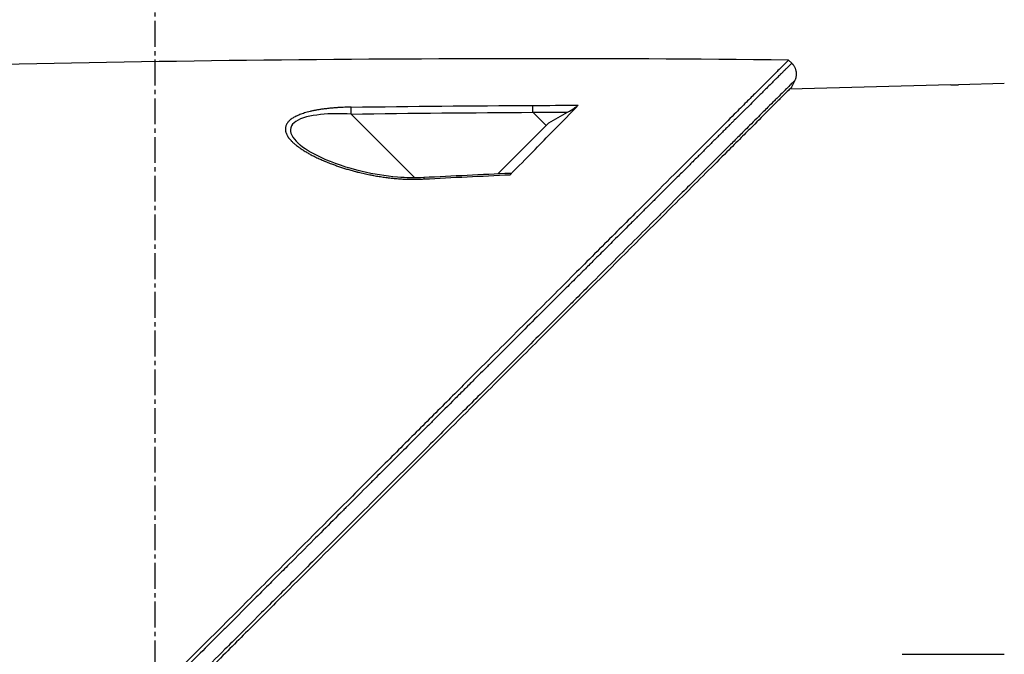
# Model space of a CAD drawing. Header units: millimetres. Extents: x 0 to 4378, y 0 to 2376.
# Tile 254 of 256: x 233 to 297, y 1760 to 1802. Entities that reach past the tile are written whole.
import ezdxf

# ---------------------------------------------------------------- set-up
doc = ezdxf.new("R2010")
doc.units = ezdxf.units.MM
doc.header["$LTSCALE"] = 0.2
doc.linetypes.add('CENTER2', pattern=[1.125, 0.75, -0.125, 0.125, -0.125])
doc.layers.add('02_Center Line', color=1, linetype='CENTER2')

# ---------------------------------------------------------------- blocks, each defined once
blk = doc.blocks.new('A$C078f5041')
for p, q in [((-41.763, 1299.283), (-41.555, 1299.49)), ((-55.7, 1297.945), (-52.7, 1297.868)), ((-41.958, 1298.145), (-41.746, 1297.7)), ((-52.2, 1297.858), (-41.632, 1297.586)), ((-25.653, 1295.183), (-24.779, 1296.058)), ((-25.829, 1295.358), (-22.484, 1292.014)), ((-17.048, 1291.758), (-12.859, 1295.947)), ((-9.357, 1294.058), (-9.357, 1294.058)), ((-22.506, 1292.033), (-22.503, 1292.033)), ((-49, 1260.5), (-55.7, 1260.5))]:
    blk.add_line(p, q)
for centre, major_axis, ratio, start_param, end_param in [((-32.018, -159.803), (1156.565, -885.695), 0.999556, 2.219149, 2.221187), ((-31.895, -163.833), (1032.517, -1032.462), 0.999657, 2.351122, 2.352684), ((-24.788, 1296.049), (-0.003, -0.5), 0.018416, 1.589404, 2.748414), ((-31.971, -152.295), (1152.467, -878.694), 0.999554, 2.20881, 2.217039), ((-31.855, -156.961), (1027.666, -1027.593), 0.999657, 2.342915, 2.351118), ((-66.026, 362.954), (-434.041, 822.555), 0.999764, 5.74549, 5.751575)]:
    blk.add_ellipse(centre, major_axis=major_axis, ratio=ratio, start_param=start_param, end_param=end_param)
for points, knots in [([(-41.761, 1299.281), (-41.785, 1299.26), (-41.807, 1299.236), (-41.828, 1299.211), (-41.836, 1299.201), (-41.844, 1299.191), (-41.852, 1299.181), (-41.854, 1299.178), (-41.856, 1299.174), (-41.859, 1299.171), (-41.878, 1299.145), (-41.897, 1299.118), (-41.914, 1299.089), (-41.923, 1299.074), (-41.932, 1299.058), (-41.94, 1299.042), (-41.956, 1299.013), (-41.97, 1298.982), (-41.982, 1298.951), (-41.989, 1298.934), (-41.996, 1298.916), (-42.002, 1298.898), (-42.013, 1298.867), (-42.022, 1298.835), (-42.029, 1298.803), (-42.031, 1298.797), (-42.032, 1298.791), (-42.033, 1298.786), (-42.036, 1298.772), (-42.039, 1298.759), (-42.041, 1298.745), (-42.047, 1298.71), (-42.051, 1298.675), (-42.053, 1298.64), (-42.054, 1298.635), (-42.054, 1298.63), (-42.054, 1298.625), (-42.055, 1298.613), (-42.055, 1298.6), (-42.056, 1298.587), (-42.056, 1298.553), (-42.055, 1298.52), (-42.052, 1298.487), (-42.05, 1298.468), (-42.048, 1298.449), (-42.045, 1298.431), (-42.04, 1298.398), (-42.034, 1298.365), (-42.026, 1298.333), (-42.021, 1298.316), (-42.017, 1298.299), (-42.012, 1298.282), (-42.002, 1298.25), (-41.99, 1298.219), (-41.978, 1298.189), (-41.973, 1298.178), (-41.969, 1298.168), (-41.964, 1298.158), (-41.962, 1298.153), (-41.96, 1298.149), (-41.958, 1298.145)], [0, 0, 0, 0, 0.0833049, 0.0833049, 0.0833049, 0.1149751, 0.1149751, 0.1149751, 0.125, 0.125, 0.125, 0.2062189, 0.2062189, 0.2062189, 0.25, 0.25, 0.25, 0.3301272, 0.3301272, 0.3301272, 0.375, 0.375, 0.375, 0.4534619, 0.4534619, 0.4534619, 0.4673291, 0.4673291, 0.4673291, 0.5, 0.5, 0.5, 0.5829697, 0.5829697, 0.5829697, 0.5947218, 0.5947218, 0.5947218, 0.625, 0.625, 0.625, 0.7051104, 0.7051104, 0.7051104, 0.75, 0.75, 0.75, 0.8313524, 0.8313524, 0.8313524, 0.875, 0.875, 0.875, 0.9584241, 0.9584241, 0.9584241, 0.9880514, 0.9880514, 0.9880514, 0.9999983, 0.9999983, 0.9999983, 0.9999983]), ([(-41.761, 1299.281), (-41.763, 1299.283), (-41.76, 1299.28), (-41.748, 1299.268), (-41.739, 1299.259), (-41.714, 1299.234), (-41.698, 1299.219), (-41.659, 1299.18), (-41.636, 1299.157), (-41.582, 1299.103), (-41.551, 1299.072), (-41.502, 1299.023), (-41.487, 1299.009), (-41.461, 1298.983), (-41.45, 1298.972), (-41.401, 1298.923), (-41.359, 1298.881), (-41.308, 1298.831), (-41.304, 1298.828), (-41.255, 1298.778), (-41.204, 1298.728), (-41.145, 1298.669), (-41.14, 1298.664), (-41.128, 1298.652), (-41.12, 1298.644), (-41.079, 1298.604), (-41.045, 1298.569), (-41.005, 1298.529), (-41.001, 1298.526), (-40.934, 1298.459), (-40.867, 1298.392), (-40.788, 1298.314), (-40.782, 1298.308), (-40.726, 1298.252), (-40.673, 1298.2), (-40.588, 1298.115), (-40.558, 1298.085), (-40.489, 1298.016), (-40.449, 1297.977), (-40.311, 1297.84), (-40.208, 1297.737), (-40.064, 1297.594), (-40.03, 1297.559), (-39.915, 1297.446), (-39.833, 1297.363), (-39.715, 1297.246), (-39.682, 1297.214), (-39.526, 1297.058), (-39.396, 1296.929), (-39.257, 1296.79), (-39.255, 1296.788), (-39.117, 1296.651), (-38.976, 1296.51), (-38.8, 1296.335), (-38.773, 1296.308), (-38.633, 1296.169), (-38.518, 1296.055), (-38.362, 1295.899), (-38.324, 1295.861), (-38.191, 1295.729), (-38.094, 1295.632), (-37.945, 1295.484), (-37.894, 1295.434), (-37.826, 1295.366), (-37.81, 1295.35), (-37.779, 1295.318), (-37.763, 1295.303), (-37.734, 1295.274), (-37.721, 1295.261), (-37.701, 1295.241), (-37.695, 1295.235), (-37.608, 1295.148), (-37.526, 1295.067), (-37.367, 1294.908), (-37.288, 1294.83), (-37.047, 1294.589), (-36.882, 1294.425), (-36.551, 1294.095), (-36.384, 1293.929), (-36.047, 1293.594), (-35.878, 1293.425), (-35.67, 1293.218), (-35.632, 1293.18), (-35.485, 1293.033), (-35.376, 1292.925), (-35.202, 1292.751), (-35.136, 1292.685), (-34.893, 1292.443), (-34.717, 1292.268), (-34.447, 1291.998), (-34.351, 1291.903), (-34.079, 1291.632), (-33.903, 1291.457), (-33.553, 1291.108), (-33.379, 1290.934), (-33.073, 1290.629), (-32.941, 1290.498), (-32.804, 1290.361), (-32.798, 1290.354), (-32.62, 1290.177), (-32.452, 1290.01), (-32.113, 1289.671), (-31.942, 1289.501), (-31.726, 1289.286), (-31.679, 1289.239), (-31.464, 1289.024), (-31.3, 1288.861), (-30.978, 1288.539), (-30.819, 1288.381), (-30.509, 1288.072), (-30.358, 1287.921), (-30.063, 1287.627), (-29.919, 1287.484), (-29.76, 1287.325), (-29.739, 1287.304), (-29.596, 1287.161), (-29.477, 1287.043), (-29.231, 1286.798), (-29.105, 1286.672), (-28.864, 1286.432), (-28.749, 1286.317), (-28.601, 1286.169), (-28.562, 1286.13), (-28.419, 1285.987), (-28.32, 1285.889), (-28.214, 1285.783), (-28.199, 1285.768), (-28.152, 1285.721), (-28.12, 1285.69), (-28.071, 1285.641), (-28.053, 1285.623), (-28.012, 1285.582), (-27.989, 1285.559), (-27.955, 1285.525), (-27.944, 1285.514), (-27.931, 1285.501), (-27.929, 1285.499), (-27.927, 1285.497), (-27.926, 1285.496), (-27.92, 1285.49), (-27.914, 1285.483), (-27.655, 1285.226), (-27.409, 1284.98), (-27.037, 1284.609), (-26.912, 1284.484), (-26.352, 1283.926), (-25.916, 1283.49), (-25.445, 1283.021), (-25.413, 1282.988), (-24.954, 1282.531), (-24.526, 1282.104), (-24.051, 1281.629), (-24.003, 1281.582), (-23.742, 1281.321), (-23.527, 1281.106), (-22.847, 1280.428), (-22.381, 1279.963), (-21.878, 1279.461), (-21.841, 1279.424), (-21.507, 1279.091), (-21.21, 1278.794), (-20.704, 1278.289), (-20.494, 1278.079), (-20.087, 1277.674), (-19.891, 1277.477), (-19.235, 1276.823), (-18.777, 1276.366), (-18.233, 1275.822), (-18.146, 1275.735), (-17.917, 1275.507), (-17.776, 1275.366), (-17.229, 1274.82), (-16.824, 1274.416), (-16.269, 1273.862), (-16.118, 1273.711), (-15.557, 1273.151), (-15.148, 1272.743), (-14.588, 1272.184), (-14.436, 1272.032), (-14.213, 1271.81), (-14.143, 1271.739), (-13.555, 1271.152), (-13.039, 1270.637), (-12.454, 1270.053), (-12.382, 1269.981), (-12.26, 1269.86), (-12.211, 1269.81), (-11.732, 1269.332), (-11.304, 1268.905), (-10.727, 1268.328), (-10.574, 1268.176), (-9.873, 1267.476), (-9.327, 1266.93), (-8.753, 1266.357), (-8.722, 1266.326), (-8.56, 1266.165), (-8.43, 1266.035), (-8.011, 1265.616), (-7.723, 1265.329), (-7.134, 1264.741), (-6.833, 1264.44), (-6.474, 1264.081), (-6.415, 1264.022), (-5.763, 1263.371), (-5.176, 1262.784), (-4.531, 1262.14), (-4.468, 1262.077), (-4.26, 1261.87), (-4.115, 1261.725), (-3.519, 1261.13), (-3.071, 1260.682), (-2.588, 1260.2), (-2.55, 1260.162), (-2.419, 1260.032), (-2.326, 1259.939), (-2.234, 1259.846)], [0.0000208, 0.0000208, 0.0000208, 0.0000208, 0.0158804, 0.0158804, 0.0314941, 0.0314941, 0.0466963, 0.0466963, 0.0616667, 0.0616667, 0.0762857, 0.0762857, 0.0820479, 0.0820479, 0.0859853, 0.0859853, 0.0994403, 0.0994403, 0.1005462, 0.1005462, 0.1136242, 0.1136242, 0.1147453, 0.1147453, 0.1165521, 0.1165521, 0.1241981, 0.1241981, 0.125, 0.125, 0.1381084, 0.1381084, 0.1391728, 0.1391728, 0.1482001, 0.1482001, 0.1529972, 0.1529972, 0.1589987, 0.1589987, 0.1732494, 0.1732494, 0.1776036, 0.1776036, 0.1875, 0.1875, 0.1911709, 0.1911709, 0.2049605, 0.2049605, 0.2051836, 0.2051836, 0.21875, 0.21875, 0.2212271, 0.2212271, 0.2312401, 0.2312401, 0.234375, 0.234375, 0.2421875, 0.2421875, 0.2460938, 0.2460938, 0.2474252, 0.2474252, 0.2487118, 0.2487118, 0.2496161, 0.2496161, 0.25, 0.25, 0.2548856, 0.2548856, 0.2595383, 0.2595383, 0.2692434, 0.2692434, 0.2790515, 0.2790515, 0.2890122, 0.2890122, 0.2912742, 0.2912742, 0.2976908, 0.2976908, 0.3016122, 0.3016122, 0.3121303, 0.3121303, 0.3179228, 0.3179228, 0.3287012, 0.3287012, 0.3396932, 0.3396932, 0.3481944, 0.3481944, 0.3486379, 0.3486379, 0.3598073, 0.3598073, 0.3716181, 0.3716181, 0.375, 0.375, 0.3869913, 0.3869913, 0.3992411, 0.3992411, 0.4116457, 0.4116457, 0.424265, 0.424265, 0.4261619, 0.4261619, 0.4375, 0.4375, 0.4505935, 0.4505935, 0.463876, 0.463876, 0.46875, 0.46875, 0.4822259, 0.4822259, 0.484375, 0.484375, 0.4893023, 0.4893023, 0.4921875, 0.4921875, 0.4960938, 0.4960938, 0.4980469, 0.4980469, 0.4985352, 0.4985352, 0.4992676, 0.4992676, 0.5, 0.5, 0.5143265, 0.5143265, 0.5215625, 0.5215625, 0.5466413, 0.5466413, 0.5485034, 0.5485034, 0.5728868, 0.5728868, 0.5755775, 0.5755775, 0.5877727, 0.5877727, 0.6141516, 0.6141516, 0.6162648, 0.6162648, 0.6330476, 0.6330476, 0.6449132, 0.6449132, 0.656049, 0.656049, 0.6819939, 0.6819939, 0.6869268, 0.6869268, 0.6949503, 0.6949503, 0.717991, 0.717991, 0.7265974, 0.7265974, 0.75, 0.75, 0.7587448, 0.7587448, 0.7627993, 0.7627993, 0.7925908, 0.7925908, 0.7967746, 0.7967746, 0.7996666, 0.7996666, 0.8246287, 0.8246287, 0.833564, 0.833564, 0.8658948, 0.8658948, 0.8677436, 0.8677436, 0.8755356, 0.8755356, 0.8928106, 0.8928106, 0.9110136, 0.9110136, 0.9146293, 0.9146293, 0.9506659, 0.9506659, 0.9545641, 0.9545641, 0.9635596, 0.9635596, 0.9917153, 0.9917153, 0.9941009, 0.9941009, 1, 1, 1, 1]), ([(-41.555, 1299.49), (-41.555, 1299.49), (-41.496, 1299.431), (-41.262, 1299.197), (-41.087, 1299.022), (-40.705, 1298.64), (-40.529, 1298.463), (-40.062, 1297.996), (-39.755, 1297.689), (-39.215, 1297.15), (-39.007, 1296.942), (-38.536, 1296.471), (-38.27, 1296.205), (-37.247, 1295.182), (-36.408, 1294.343), (-34.273, 1292.208), (-32.919, 1290.854), (-31.089, 1289.024), (-30.697, 1288.632), (-29.443, 1287.378), (-28.558, 1286.493), (-27.182, 1285.117), (-26.706, 1284.641), (-25.726, 1283.661), (-25.222, 1283.157), (-24.183, 1282.118), (-23.649, 1281.584), (-22.55, 1280.486), (-21.986, 1279.921), (-21.127, 1279.062), (-20.836, 1278.771), (-20.25, 1278.185), (-19.955, 1277.89), (-19.293, 1277.228), (-18.925, 1276.86), (-18.18, 1276.115), (-17.801, 1275.737), (-16.654, 1274.59), (-15.88, 1273.815), (-14.696, 1272.631), (-14.29, 1272.226), (-13.469, 1271.405), (-13.054, 1270.989), (-10.944, 1268.88), (-9.233, 1267.168), (-7.034, 1264.97), (-6.555, 1264.49), (-3.631, 1261.566), (-1.784, 1259.72), (-0.374, 1258.309), (-0.156, 1258.092), (0.174, 1257.762), (0.284, 1257.652), (0.558, 1257.378), (0.718, 1257.218), (0.953, 1256.982), (1.029, 1256.907), (1.258, 1256.677), (1.393, 1256.543), (1.643, 1256.293), (1.746, 1256.19), (1.947, 1255.989), (2.039, 1255.897), (2.346, 1255.59), (2.563, 1255.373), (3.62, 1254.316), (4.456, 1253.48), (5.698, 1252.238), (6.104, 1251.832), (6.908, 1251.028), (7.306, 1250.63), (8.479, 1249.457), (9.254, 1248.682), (10.768, 1247.168), (11.509, 1246.427), (12.601, 1245.335), (12.955, 1244.982), (13.655, 1244.282), (14.001, 1243.935), (15.024, 1242.912), (15.697, 1242.239), (16.686, 1241.25), (17.004, 1240.932), (17.944, 1239.992), (18.563, 1239.374), (19.471, 1238.466), (19.764, 1238.172), (20.195, 1237.742), (20.334, 1237.602), (21.048, 1236.888), (21.618, 1236.319), (22.317, 1235.619), (22.453, 1235.484), (22.763, 1235.173), (22.937, 1234.999), (23.18, 1234.756), (23.25, 1234.686), (23.42, 1234.517), (23.522, 1234.414), (24.127, 1233.81), (24.624, 1233.312), (25.351, 1232.586), (25.595, 1232.341), (25.964, 1231.972), (26.091, 1231.845), (26.351, 1231.586), (26.483, 1231.453), (26.842, 1231.094), (27.067, 1230.87), (27.433, 1230.504), (27.575, 1230.362), (27.833, 1230.104), (27.95, 1229.986), (28.145, 1229.791), (28.223, 1229.713), (28.447, 1229.489), (28.592, 1229.344), (28.948, 1228.989), (29.157, 1228.779), (29.568, 1228.369), (29.77, 1228.167), (30.162, 1227.775), (30.352, 1227.585), (30.707, 1227.23), (30.872, 1227.065), (31.124, 1226.812), (31.213, 1226.724), (31.473, 1226.464), (31.644, 1226.292), (31.894, 1226.043), (31.972, 1225.964), (32.176, 1225.761), (32.3, 1225.636), (32.578, 1225.359), (32.73, 1225.207), (33.028, 1224.909), (33.173, 1224.763), (33.456, 1224.48), (33.594, 1224.343), (33.997, 1223.94), (34.257, 1223.679), (34.992, 1222.944), (35.453, 1222.484), (36.658, 1221.278), (37.358, 1220.579), (38.206, 1219.731), (38.425, 1219.512), (38.813, 1219.124), (38.985, 1218.952), (39.287, 1218.65), (39.42, 1218.516), (39.655, 1218.282), (39.759, 1218.178), (40.026, 1217.911), (40.176, 1217.761), (40.402, 1217.535), (40.487, 1217.449), (40.671, 1217.266), (40.754, 1217.183), (40.837, 1217.1), (40.857, 1217.08), (40.885, 1217.052), (40.891, 1217.046), (40.891, 1217.046)], [-12.12683, -12.12683, -12.12683, -12.12683, -11.929155, -11.929155, -11.731142, -11.731142, -11.599108, -11.599108, -11.423504, -11.423504, -11.323203, -11.323203, -11.208746, -11.208746, -10.903559, -10.903559, -10.49681, -10.49681, -10.388234, -10.388234, -10.154863, -10.154863, -10.033963, -10.033963, -9.908546, -9.908546, -9.778492, -9.778492, -9.643694, -9.643694, -9.574994, -9.574994, -9.505925, -9.505925, -9.420491, -9.420491, -9.33343, -9.33343, -9.156755, -9.156755, -9.064945, -9.064945, -8.971626, -8.971626, -8.591834, -8.591834, -8.486072, -8.486072, -7.947871, -7.947871, -7.849464, -7.849464, -7.799156, -7.799156, -7.725216, -7.725216, -7.691028, -7.691028, -7.623996, -7.623996, -7.576077, -7.576077, -7.534454, -7.534454, -7.437649, -7.437649, -7.069154, -7.069154, -6.889697, -6.889697, -6.7135, -6.7135, -6.369354, -6.369354, -6.037716, -6.037716, -5.878371, -5.878371, -5.721439, -5.721439, -5.41411, -5.41411, -5.267307, -5.267307, -4.979651, -4.979651, -4.841656, -4.841656, -4.776165, -4.776165, -4.506382, -4.506382, -4.441344, -4.441344, -4.357044, -4.357044, -4.323655, -4.323655, -4.275506, -4.275506, -4.046926, -4.046926, -3.93135, -3.93135, -3.870595, -3.870595, -3.806578, -3.806578, -3.697345, -3.697345, -3.62817, -3.62817, -3.570669, -3.570669, -3.532087, -3.532087, -3.459788, -3.459788, -3.354278, -3.354278, -3.250772, -3.250772, -3.151679, -3.151679, -3.064305, -3.064305, -3.017007, -3.017007, -2.923431, -2.923431, -2.879873, -2.879873, -2.809551, -2.809551, -2.722407, -2.722407, -2.637561, -2.637561, -2.555786, -2.555786, -2.396229, -2.396229, -2.097254, -2.097254, -1.573532, -1.573532, -1.377037, -1.377037, -1.205237, -1.205237, -1.055164, -1.055164, -0.923686, -0.923686, -0.693568, -0.693568, -0.520921, -0.520921, -0.262062, -0.262062, -0.132423, -0.132423, 0, 0, 0, 0]), ([(-41.958, 1298.145), (-41.958, 1298.145), (-41.931, 1298.118), (-41.876, 1298.063), (-41.828, 1298.015), (-41.758, 1297.946), (-41.668, 1297.856), (-41.659, 1297.847), (-41.65, 1297.838), (-41.641, 1297.829), (-41.556, 1297.744), (-41.453, 1297.642), (-41.335, 1297.524), (-41.327, 1297.516), (-41.319, 1297.508), (-41.311, 1297.5), (-41.281, 1297.47), (-41.251, 1297.44), (-41.219, 1297.408), (-41.099, 1297.289), (-40.965, 1297.156), (-40.818, 1297.009), (-40.758, 1296.949), (-40.695, 1296.886), (-40.63, 1296.821), (-40.496, 1296.687), (-40.352, 1296.544), (-40.199, 1296.391), (-40.098, 1296.291), (-39.994, 1296.187), (-39.886, 1296.079), (-39.75, 1295.944), (-39.608, 1295.802), (-39.461, 1295.656), (-39.312, 1295.507), (-39.158, 1295.353), (-38.997, 1295.193), (-38.873, 1295.069), (-38.745, 1294.941), (-38.614, 1294.811), (-38.409, 1294.607), (-38.197, 1294.395), (-37.978, 1294.176), (-37.876, 1294.074), (-37.772, 1293.971), (-37.667, 1293.866), (-37.116, 1293.317), (-36.525, 1292.726), (-35.898, 1292.101), (-35.77, 1291.974), (-35.641, 1291.844), (-35.51, 1291.714), (-35.207, 1291.412), (-34.898, 1291.103), (-34.581, 1290.787), (-34.12, 1290.327), (-33.645, 1289.853), (-33.157, 1289.366), (-33.124, 1289.333), (-33.091, 1289.299), (-33.057, 1289.266), (-32.116, 1288.327), (-31.13, 1287.342), (-30.107, 1286.32), (-29.58, 1285.794), (-29.043, 1285.259), (-28.498, 1284.715), (-28.166, 1284.382), (-27.83, 1284.047), (-27.491, 1283.709), (-27.398, 1283.616), (-27.305, 1283.523), (-27.211, 1283.429), (-26.314, 1282.533), (-25.397, 1281.618), (-24.464, 1280.686), (-24.236, 1280.458), (-24.007, 1280.23), (-23.777, 1280), (-22.968, 1279.192), (-22.148, 1278.373), (-21.319, 1277.545), (-20.947, 1277.173), (-20.574, 1276.801), (-20.199, 1276.426), (-19.498, 1275.726), (-18.792, 1275.021), (-18.08, 1274.31), (-17.56, 1273.79), (-17.036, 1273.267), (-16.511, 1272.742), (-15.933, 1272.165), (-15.353, 1271.586), (-14.771, 1271.004), (-14.726, 1270.959), (-14.68, 1270.914), (-14.635, 1270.868), (-14.007, 1270.24), (-13.376, 1269.61), (-12.742, 1268.977), (-12.299, 1268.534), (-11.854, 1268.09), (-11.409, 1267.645), (-10.581, 1266.819), (-9.751, 1265.989), (-8.918, 1265.157), (-8.615, 1264.855), (-8.312, 1264.552), (-8.009, 1264.248), (-7.67, 1263.91), (-7.331, 1263.572), (-6.992, 1263.233), (-6.349, 1262.59), (-5.705, 1261.947), (-5.06, 1261.303), (-4.902, 1261.145), (-4.744, 1260.987), (-4.586, 1260.829), (-4.027, 1260.271), (-3.469, 1259.713), (-2.91, 1259.154)], [0.0000039, 0.0000039, 0.0000039, 0.0000039, 0.0340734, 0.0340734, 0.0340734, 0.0641526, 0.0641526, 0.0641526, 0.0671031, 0.0671031, 0.0671031, 0.0944283, 0.0944283, 0.0944283, 0.0962427, 0.0962427, 0.0962427, 0.1029277, 0.1029277, 0.1029277, 0.1283424, 0.1283424, 0.1283424, 0.1387919, 0.1387919, 0.1387919, 0.1604613, 0.1604613, 0.1604613, 0.1747111, 0.1747111, 0.1747111, 0.1925966, 0.1925966, 0.1925966, 0.2106779, 0.2106779, 0.2106779, 0.224751, 0.224751, 0.224751, 0.2467042, 0.2467042, 0.2467042, 0.2569246, 0.2569246, 0.2569246, 0.3103939, 0.3103939, 0.3103939, 0.3213335, 0.3213335, 0.3213335, 0.3465771, 0.3465771, 0.3465771, 0.383319, 0.383319, 0.383319, 0.385823, 0.385823, 0.385823, 0.4564224, 0.4564224, 0.4564224, 0.4927866, 0.4927866, 0.4927866, 0.5149844, 0.5149844, 0.5149844, 0.5210907, 0.5210907, 0.5210907, 0.5796468, 0.5796468, 0.5796468, 0.5939582, 0.5939582, 0.5939582, 0.6443491, 0.6443491, 0.6443491, 0.6669229, 0.6669229, 0.6669229, 0.7090924, 0.7090924, 0.7090924, 0.7399622, 0.7399622, 0.7399622, 0.7738644, 0.7738644, 0.7738644, 0.7765034, 0.7765034, 0.7765034, 0.8130598, 0.8130598, 0.8130598, 0.8386624, 0.8386624, 0.8386624, 0.886194, 0.886194, 0.886194, 0.9034842, 0.9034842, 0.9034842, 0.9227702, 0.9227702, 0.9227702, 0.9593497, 0.9593497, 0.9593497, 0.9683233, 0.9683233, 0.9683233, 1, 1, 1, 1]), ([(-52.2, 1297.858), (-52.2, 1297.858), (-52.2, 1297.858), (-52.2, 1297.858), (-52.2, 1297.858), (-52.201, 1297.858), (-52.201, 1297.858), (-52.203, 1297.858), (-52.205, 1297.858), (-52.209, 1297.858), (-52.22, 1297.859), (-52.242, 1297.859), (-52.274, 1297.859), (-52.277, 1297.859), (-52.28, 1297.859), (-52.283, 1297.859), (-52.313, 1297.86), (-52.349, 1297.861), (-52.392, 1297.861), (-52.438, 1297.862), (-52.489, 1297.863), (-52.545, 1297.864), (-52.595, 1297.865), (-52.647, 1297.867), (-52.7, 1297.868)], [-0.07872826, -0.07872826, -0.07872826, -0.07872826, -0.07717205, -0.07717205, -0.07717205, -0.07494409, -0.07494409, -0.07494409, -0.06936404, -0.06936404, -0.06936404, -0.05114602, -0.05114602, -0.05114602, -0.04935731, -0.04935731, -0.04935731, -0.03333, -0.03333, -0.03333, -0.01579835, -0.01579835, -0.01579835, -0.000001, -0.000001, -0.000001, -0.000001]), ([(-41.746, 1297.7), (-41.746, 1297.7), (-41.746, 1297.7), (-41.746, 1297.7), (-41.745, 1297.7), (-41.745, 1297.699), (-41.745, 1297.699), (-41.743, 1297.698), (-41.742, 1297.696), (-41.736, 1297.69), (-41.73, 1297.684), (-41.706, 1297.661), (-41.683, 1297.637), (-41.645, 1297.599), (-41.639, 1297.593), (-41.632, 1297.586)], [0.000001, 0.000001, 0.000001, 0.000001, 0.012041, 0.012041, 0.0244065, 0.0244065, 0.0491371, 0.0491371, 0.0985937, 0.0985937, 0.1974866, 0.1974866, 0.395268, 0.395268, 0.4347473, 0.4347473, 0.4347473, 0.4347473]), ([(-41.746, 1297.7), (-41.746, 1297.7), (-41.746, 1297.7), (-41.592, 1297.547), (-41.501, 1297.455), (-41.299, 1297.253), (-41.205, 1297.159), (-40.956, 1296.91), (-40.792, 1296.746), (-40.5, 1296.455), (-40.387, 1296.342), (-39.95, 1295.904), (-39.585, 1295.539), (-38.946, 1294.9), (-38.7, 1294.655), (-38.147, 1294.101), (-37.836, 1293.79), (-36.639, 1292.593), (-35.664, 1291.618), (-34.008, 1289.962), (-33.38, 1289.335), (-31.127, 1287.081), (-29.393, 1285.348), (-26.594, 1282.549), (-25.588, 1281.543), (-23.456, 1279.411), (-22.327, 1278.281), (-18.485, 1274.439), (-15.687, 1271.641), (-11.324, 1267.279), (-9.775, 1265.73), (-7.41, 1263.365), (-6.602, 1262.557), (-5.403, 1261.358), (-5.015, 1260.97), (-4.173, 1260.128), (-3.717, 1259.672), (-3.147, 1259.102), (-3.021, 1258.976), (-2.675, 1258.629), (-2.445, 1258.4), (-2.122, 1258.077), (-2.03, 1257.984), (-1.652, 1257.607), (-1.367, 1257.322), (-0.935, 1256.89), (-0.787, 1256.742), (-0.523, 1256.478), (-0.405, 1256.36), (-0.204, 1256.159), (-0.12, 1256.075), (0.226, 1255.729), (0.397, 1255.558), (0.754, 1255.201), (0.877, 1255.078), (1.658, 1254.297), (2.311, 1253.644), (3.85, 1252.105), (4.733, 1251.222), (6.478, 1249.477), (7.34, 1248.615), (9.969, 1245.986), (11.727, 1244.228), (14.611, 1241.344), (15.755, 1240.201), (17.479, 1238.476), (18.07, 1237.885), (19.803, 1236.152), (20.93, 1235.025), (23.061, 1232.894), (24.067, 1231.889), (25.501, 1230.455), (25.95, 1230.006), (26.82, 1229.136), (27.241, 1228.714), (28.057, 1227.899), (28.451, 1227.504), (29.204, 1226.751), (29.564, 1226.392), (30.583, 1225.372), (31.228, 1224.728), (32.388, 1223.567), (32.909, 1223.046), (34.279, 1221.676), (35.08, 1220.875), (36.057, 1219.899), (36.311, 1219.645), (36.971, 1218.984), (37.347, 1218.609), (37.922, 1218.034), (38.141, 1217.815), (38.473, 1217.483), (38.599, 1217.357), (38.788, 1217.167), (38.86, 1217.096), (39.014, 1216.942), (39.083, 1216.872), (39.153, 1216.802), (39.171, 1216.785), (39.194, 1216.761), (39.2, 1216.756), (39.2, 1216.756)], [-14.699306, -14.699306, -14.699306, -14.699306, -14.33325, -14.33325, -14.089979, -14.089979, -13.928299, -13.928299, -13.712729, -13.712729, -13.589605, -13.589605, -13.262197, -13.262197, -13.075429, -13.075429, -12.861827, -12.861827, -12.291792, -12.291792, -11.96616, -11.96616, -11.163225, -11.163225, -10.729839, -10.729839, -10.262517, -10.262517, -9.163022, -9.163022, -8.56511, -8.56511, -8.254871, -8.254871, -8.105436, -8.105436, -7.929352, -7.929352, -7.884858, -7.884858, -7.79753, -7.79753, -7.762378, -7.762378, -7.654303, -7.654303, -7.59841, -7.59841, -7.553856, -7.553856, -7.52203, -7.52203, -7.422773, -7.422773, -7.370918, -7.370918, -7.092364, -7.092364, -6.716448, -6.716448, -6.347847, -6.347847, -5.587534, -5.587534, -5.080694, -5.080694, -4.813479, -4.813479, -4.291642, -4.291642, -3.807045, -3.807045, -3.582338, -3.582338, -3.365816, -3.365816, -3.157227, -3.157227, -2.960971, -2.960971, -2.591047, -2.591047, -2.267317, -2.267317, -1.700789, -1.700789, -1.488425, -1.488425, -1.115544, -1.115544, -0.835884, -0.835884, -0.626318, -0.626318, -0.46935, -0.46935, -0.234668, -0.234668, -0.117319, -0.117319, -0.000001, -0.000001, -0.000001, -0.000001]), ([(-27.059, 1296.068), (-27.225, 1296.164), (-27.378, 1296.257), (-27.557, 1296.374), (-27.614, 1296.413), (-27.681, 1296.464), (-27.699, 1296.478), (-27.729, 1296.503), (-27.741, 1296.514), (-27.75, 1296.523)], [0, 0, 0, 0, 0.0574508, 0.0574508, 0.084849, 0.084849, 0.0962853, 0.0962853, 0.1062915, 0.1062915, 0.1062915, 0.1062915]), ([(-23.294, 1291.963), (-24.39, 1293.058), (-25.26, 1293.969), (-26.69, 1295.433), (-27.309, 1296.058), (-27.75, 1296.523)], [0.000001, 0.000001, 0.000001, 0.000001, 0.646944, 0.646944, 1.411285, 1.411285, 1.411285, 1.411285]), ([(-25.829, 1295.358), (-26.034, 1295.476), (-26.239, 1295.595), (-26.649, 1295.831), (-26.854, 1295.95), (-27.059, 1296.068)], [-0.1420846, -0.1420846, -0.1420846, -0.1420846, -0.071052, -0.071052, 0, 0, 0, 0]), ([(-12.859, 1296.397), (-12.723, 1296.395), (-12.589, 1296.392), (-12.457, 1296.387), (-12.381, 1296.385), (-12.306, 1296.381), (-12.231, 1296.378), (-12.192, 1296.376), (-12.153, 1296.374), (-12.115, 1296.372), (-12.076, 1296.369), (-12.038, 1296.367), (-12, 1296.365), (-11.964, 1296.362), (-11.928, 1296.36), (-11.891, 1296.357), (-11.855, 1296.355), (-11.819, 1296.352), (-11.782, 1296.349), (-11.746, 1296.347), (-11.71, 1296.344), (-11.671, 1296.34), (-11.658, 1296.339), (-11.644, 1296.338), (-11.629, 1296.337), (-11.524, 1296.327), (-11.42, 1296.317), (-11.319, 1296.306), (-11.217, 1296.295), (-11.117, 1296.282), (-11.02, 1296.269), (-11.004, 1296.267), (-10.988, 1296.265), (-10.972, 1296.262), (-10.934, 1296.257), (-10.898, 1296.252), (-10.862, 1296.246), (-10.825, 1296.241), (-10.79, 1296.235), (-10.754, 1296.229), (-10.719, 1296.223), (-10.683, 1296.217), (-10.648, 1296.211), (-10.615, 1296.206), (-10.582, 1296.2), (-10.548, 1296.193), (-10.516, 1296.187), (-10.483, 1296.181), (-10.45, 1296.174), (-10.426, 1296.17), (-10.402, 1296.165), (-10.377, 1296.16), (-10.309, 1296.145), (-10.242, 1296.131), (-10.177, 1296.115), (-10.113, 1296.1), (-10.05, 1296.084), (-9.988, 1296.067), (-9.928, 1296.051), (-9.869, 1296.034), (-9.812, 1296.017), (-9.757, 1296), (-9.703, 1295.983), (-9.65, 1295.964), (-9.599, 1295.947), (-9.548, 1295.928), (-9.499, 1295.909), (-9.452, 1295.891), (-9.406, 1295.872), (-9.361, 1295.852), (-9.33, 1295.839), (-9.3, 1295.825), (-9.271, 1295.811), (-9.262, 1295.807), (-9.253, 1295.803), (-9.245, 1295.799), (-9.207, 1295.78), (-9.169, 1295.76), (-9.133, 1295.74), (-9.098, 1295.721), (-9.064, 1295.701), (-9.032, 1295.68), (-9, 1295.66), (-8.97, 1295.639), (-8.941, 1295.618), (-8.926, 1295.607), (-8.911, 1295.596), (-8.897, 1295.585), (-8.868, 1295.562), (-8.841, 1295.539), (-8.817, 1295.516), (-8.791, 1295.491), (-8.768, 1295.467), (-8.747, 1295.443), (-8.725, 1295.418), (-8.705, 1295.393), (-8.688, 1295.368), (-8.67, 1295.342), (-8.654, 1295.317), (-8.64, 1295.292), (-8.637, 1295.285), (-8.633, 1295.279), (-8.63, 1295.272), (-8.628, 1295.268), (-8.626, 1295.264), (-8.624, 1295.26), (-8.623, 1295.258), (-8.622, 1295.257), (-8.622, 1295.255), (-8.608, 1295.226), (-8.596, 1295.196), (-8.586, 1295.166), (-8.576, 1295.135), (-8.569, 1295.104), (-8.563, 1295.073), (-8.561, 1295.058), (-8.559, 1295.044), (-8.557, 1295.029), (-8.557, 1295.022), (-8.556, 1295.016), (-8.555, 1295.009), (-8.555, 1295.006), (-8.555, 1295.003), (-8.555, 1294.999), (-8.555, 1294.997), (-8.554, 1294.995), (-8.554, 1294.993), (-8.554, 1294.977), (-8.553, 1294.96), (-8.554, 1294.943), (-8.554, 1294.928), (-8.555, 1294.912), (-8.556, 1294.896), (-8.557, 1294.881), (-8.559, 1294.865), (-8.561, 1294.849), (-8.564, 1294.833), (-8.567, 1294.817), (-8.57, 1294.801), (-8.574, 1294.785), (-8.577, 1294.769), (-8.582, 1294.754), (-8.586, 1294.737), (-8.591, 1294.721), (-8.596, 1294.706), (-8.608, 1294.671), (-8.623, 1294.635), (-8.64, 1294.6), (-8.648, 1294.583), (-8.657, 1294.566), (-8.667, 1294.549), (-8.683, 1294.519), (-8.701, 1294.49), (-8.72, 1294.46), (-8.73, 1294.445), (-8.74, 1294.43), (-8.751, 1294.414), (-8.762, 1294.399), (-8.773, 1294.383), (-8.785, 1294.368), (-8.797, 1294.352), (-8.81, 1294.336), (-8.823, 1294.32), (-8.836, 1294.304), (-8.849, 1294.288), (-8.862, 1294.272), (-8.877, 1294.256), (-8.891, 1294.24), (-8.905, 1294.225), (-8.91, 1294.218), (-8.916, 1294.212), (-8.922, 1294.206), (-8.967, 1294.158), (-9.015, 1294.109), (-9.068, 1294.06), (-9.119, 1294.013), (-9.174, 1293.965), (-9.232, 1293.918), (-9.251, 1293.903), (-9.27, 1293.887), (-9.289, 1293.872), (-9.326, 1293.843), (-9.365, 1293.813), (-9.405, 1293.784), (-9.434, 1293.763), (-9.464, 1293.741), (-9.495, 1293.72), (-9.526, 1293.698), (-9.559, 1293.676), (-9.592, 1293.653), (-9.626, 1293.631), (-9.661, 1293.608), (-9.696, 1293.586), (-9.709, 1293.577), (-9.721, 1293.569), (-9.734, 1293.561), (-9.772, 1293.538), (-9.81, 1293.514), (-9.848, 1293.491), (-9.888, 1293.467), (-9.927, 1293.444), (-9.966, 1293.422), (-10.003, 1293.401), (-10.038, 1293.38), (-10.073, 1293.361), (-10.149, 1293.319), (-10.227, 1293.277), (-10.308, 1293.235), (-10.39, 1293.192), (-10.473, 1293.15), (-10.559, 1293.109), (-10.647, 1293.067), (-10.736, 1293.025), (-10.827, 1292.984), (-10.92, 1292.942), (-11.014, 1292.901), (-11.11, 1292.861), (-11.209, 1292.819), (-11.309, 1292.779), (-11.41, 1292.739), (-11.467, 1292.716), (-11.524, 1292.694), (-11.582, 1292.673), (-11.666, 1292.641), (-11.75, 1292.61), (-11.834, 1292.58), (-11.92, 1292.549), (-12.007, 1292.519), (-12.094, 1292.49), (-12.183, 1292.46), (-12.272, 1292.431), (-12.362, 1292.402), (-12.453, 1292.374), (-12.546, 1292.345), (-12.639, 1292.318), (-12.733, 1292.29), (-12.828, 1292.263), (-12.925, 1292.236), (-13.022, 1292.209), (-13.119, 1292.183), (-13.22, 1292.158), (-13.243, 1292.152), (-13.266, 1292.146), (-13.289, 1292.14), (-13.31, 1292.135), (-13.33, 1292.13), (-13.351, 1292.125), (-13.593, 1292.065), (-13.836, 1292.01), (-14.081, 1291.961), (-14.168, 1291.944), (-14.254, 1291.928), (-14.341, 1291.912), (-14.402, 1291.901), (-14.462, 1291.89), (-14.522, 1291.88), (-14.581, 1291.869), (-14.641, 1291.86), (-14.7, 1291.85), (-14.759, 1291.841), (-14.817, 1291.832), (-14.877, 1291.823), (-14.935, 1291.814), (-14.994, 1291.806), (-15.055, 1291.797), (-15.114, 1291.789), (-15.173, 1291.782), (-15.235, 1291.774), (-15.272, 1291.769), (-15.309, 1291.765), (-15.347, 1291.76), (-15.365, 1291.758), (-15.382, 1291.756), (-15.4, 1291.754), (-15.466, 1291.747), (-15.531, 1291.74), (-15.596, 1291.733), (-15.66, 1291.727), (-15.724, 1291.72), (-15.788, 1291.715), (-15.85, 1291.709), (-15.913, 1291.704), (-15.976, 1291.7), (-16.037, 1291.695), (-16.099, 1291.691), (-16.162, 1291.687), (-16.222, 1291.683), (-16.283, 1291.68), (-16.346, 1291.677), (-16.381, 1291.676), (-16.417, 1291.674), (-16.454, 1291.673), (-16.474, 1291.672), (-16.494, 1291.671), (-16.514, 1291.67), (-16.563, 1291.669), (-16.611, 1291.667), (-16.658, 1291.666), (-16.707, 1291.665), (-16.755, 1291.665), (-16.804, 1291.664), (-16.853, 1291.664), (-16.903, 1291.664), (-16.953, 1291.664), (-17.005, 1291.664), (-17.057, 1291.665), (-17.11, 1291.666), (-17.165, 1291.667), (-17.22, 1291.668), (-17.278, 1291.67), (-17.337, 1291.671), (-17.398, 1291.674), (-17.463, 1291.676), (-17.52, 1291.679), (-17.58, 1291.681), (-17.642, 1291.685)], [0, 0, 0, 0, 0.019847, 0.019847, 0.019847, 0.03125, 0.03125, 0.03125, 0.037316, 0.037316, 0.037316, 0.043612, 0.043612, 0.043612, 0.049493, 0.049493, 0.049493, 0.055188, 0.055188, 0.055188, 0.060557, 0.060557, 0.060557, 0.0625, 0.0625, 0.0625, 0.076877, 0.076877, 0.076877, 0.091359, 0.091359, 0.091359, 0.09375, 0.09375, 0.09375, 0.099417, 0.099417, 0.099417, 0.105201, 0.105201, 0.105201, 0.110985, 0.110985, 0.110985, 0.116337, 0.116337, 0.116337, 0.121416, 0.121416, 0.121416, 0.125, 0.125, 0.125, 0.134863, 0.134863, 0.134863, 0.144573, 0.144573, 0.144573, 0.154036, 0.154036, 0.154036, 0.163056, 0.163056, 0.163056, 0.171825, 0.171825, 0.171825, 0.180202, 0.180202, 0.180202, 0.18586, 0.18586, 0.18586, 0.1875, 0.1875, 0.1875, 0.194943, 0.194943, 0.194943, 0.202245, 0.202245, 0.202245, 0.209391, 0.209391, 0.209391, 0.213151, 0.213151, 0.213151, 0.220872, 0.220872, 0.220872, 0.228902, 0.228902, 0.228902, 0.237275, 0.237275, 0.237275, 0.246017, 0.246017, 0.246017, 0.248383, 0.248383, 0.248383, 0.249811, 0.249811, 0.249811, 0.250425, 0.250425, 0.250425, 0.261092, 0.261092, 0.261092, 0.271939, 0.271939, 0.271939, 0.27701, 0.27701, 0.27701, 0.279228, 0.279228, 0.279228, 0.280402, 0.280402, 0.280402, 0.281136, 0.281136, 0.281136, 0.286565, 0.286565, 0.286565, 0.291487, 0.291487, 0.291487, 0.296425, 0.296425, 0.296425, 0.301489, 0.301489, 0.301489, 0.306689, 0.306689, 0.306689, 0.3125, 0.3125, 0.3125, 0.326083, 0.326083, 0.326083, 0.332554, 0.332554, 0.332554, 0.34375, 0.34375, 0.34375, 0.349255, 0.349255, 0.349255, 0.354718, 0.354718, 0.354718, 0.360309, 0.360309, 0.360309, 0.36607, 0.36607, 0.36607, 0.372351, 0.372351, 0.372351, 0.375, 0.375, 0.375, 0.396563, 0.396563, 0.396563, 0.417673, 0.417673, 0.417673, 0.424422, 0.424422, 0.424422, 0.4375, 0.4375, 0.4375, 0.44682, 0.44682, 0.44682, 0.456193, 0.456193, 0.456193, 0.465785, 0.465785, 0.465785, 0.469225, 0.469225, 0.469225, 0.479405, 0.479405, 0.479405, 0.490069, 0.490069, 0.490069, 0.5, 0.5, 0.5, 0.521878, 0.521878, 0.521878, 0.54388, 0.54388, 0.54388, 0.566233, 0.566233, 0.566233, 0.588857, 0.588857, 0.588857, 0.612018, 0.612018, 0.612018, 0.625, 0.625, 0.625, 0.643894, 0.643894, 0.643894, 0.663146, 0.663146, 0.663146, 0.68267, 0.68267, 0.68267, 0.702382, 0.702382, 0.702382, 0.722075, 0.722075, 0.722075, 0.741557, 0.741557, 0.741557, 0.746043, 0.746043, 0.746043, 0.75, 0.75, 0.75, 0.796198, 0.796198, 0.796198, 0.8125, 0.8125, 0.8125, 0.824005, 0.824005, 0.824005, 0.835531, 0.835531, 0.835531, 0.846857, 0.846857, 0.846857, 0.857973, 0.857973, 0.857973, 0.868656, 0.868656, 0.868656, 0.875, 0.875, 0.875, 0.877935, 0.877935, 0.877935, 0.889052, 0.889052, 0.889052, 0.900157, 0.900157, 0.900157, 0.910996, 0.910996, 0.910996, 0.921586, 0.921586, 0.921586, 0.931706, 0.931706, 0.931706, 0.9375, 0.9375, 0.9375, 0.940676, 0.940676, 0.940676, 0.9486, 0.9486, 0.9486, 0.956813, 0.956813, 0.956813, 0.965267, 0.965267, 0.965267, 0.973986, 0.973986, 0.973986, 0.982822, 0.982822, 0.982822, 0.991923, 0.991923, 0.991923, 1, 1, 1, 1]), ([(-12.859, 1295.947), (-12.857, 1296.124), (-12.857, 1296.318), (-12.859, 1296.393), (-12.859, 1296.394), (-12.859, 1296.396), (-12.859, 1296.397)], [0, 0, 0, 0, 0.980619, 0.980619, 0.980619, 1, 1, 1, 1]), ([(-12.859, 1295.947), (-12.17, 1295.981), (-11.494, 1295.976), (-10.203, 1295.841), (-9.604, 1295.703), (-8.877, 1295.228), (-8.804, 1294.893), (-9.056, 1294.383), (-9.201, 1294.205), (-9.385, 1294.031)], [0, 0, 0, 0, 0.125, 0.125, 0.25, 0.25, 0.375, 0.375, 0.4429536, 0.4429536, 0.4429536, 0.4429536]), ([(-9.38, 1294.036), (-9.377, 1294.039), (-9.374, 1294.041), (-9.367, 1294.049), (-9.362, 1294.053), (-9.357, 1294.058)], [0.580013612, 0.580013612, 0.580013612, 0.580013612, 0.581076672, 0.581076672, 0.582899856, 0.582899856, 0.582899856, 0.582899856]), ([(-17.632, 1291.777), (-17.056, 1291.747), (-16.472, 1291.755), (-15.11, 1291.869), (-14.331, 1292.001), (-12.619, 1292.407), (-11.688, 1292.719), (-10.289, 1293.371), (-9.732, 1293.702), (-9.39, 1294.025)], [0, 0, 0, 0, 0.1731548, 0.1731548, 0.416357, 0.416357, 0.739675, 0.739675, 0.9899758, 0.9899758, 0.9899758, 0.9899758]), ([(-23.294, 1291.963), (-23.312, 1291.981), (-23.326, 1291.998), (-23.341, 1292.025), (-23.343, 1292.035), (-23.336, 1292.049), (-23.325, 1292.052), (-23.308, 1292.052)], [0.0000007, 0.0000007, 0.0000007, 0.0000007, 0.0108248, 0.0108248, 0.02134442, 0.02134442, 0.03295134, 0.03295134, 0.03295134, 0.03295134]), ([(-17.632, 1291.777), (-17.633, 1291.777), (-17.634, 1291.773), (-17.636, 1291.757), (-17.637, 1291.742), (-17.64, 1291.711), (-17.641, 1291.698), (-17.642, 1291.685)], [0.6907782, 0.6907782, 0.6907782, 0.6907782, 0.7868932, 0.7868932, 0.9213451, 0.9213451, 1, 1, 1, 1])]:
    blk.add_open_spline(points, degree=3, knots=knots)
for points in [[(-41.555, 1299.49), (-17.092, 1299.736), (7.383, 1299.432), (31.833, 1298.581)], [(-9.385, 1294.031), (-9.386, 1294.029), (-9.388, 1294.027), (-9.39, 1294.026)], [(-9.378, 1294.039), (-9.371, 1294.045), (-9.364, 1294.052), (-9.357, 1294.058)], [(-23.308, 1292.052), (-21.416, 1291.966), (-19.524, 1291.874), (-17.632, 1291.777)], [(-17.632, 1291.777), (-17.632, 1291.777), (-17.632, 1291.777), (-17.632, 1291.777)]]:
    blk.add_open_spline(points, degree=3)
at = {"layer": '02_Center Line', "ltscale": 11.288275}
blk.add_line((0, 1340.15), (0, 643.962), dxfattribs=at)

msp = doc.modelspace()

# ---------------------------------------------------------------- block references
at = {"xscale": -1}
msp.add_blockref('A$C078f5041', (241.743, 499.915), dxfattribs=at)

doc.saveas('drawing.dxf')
